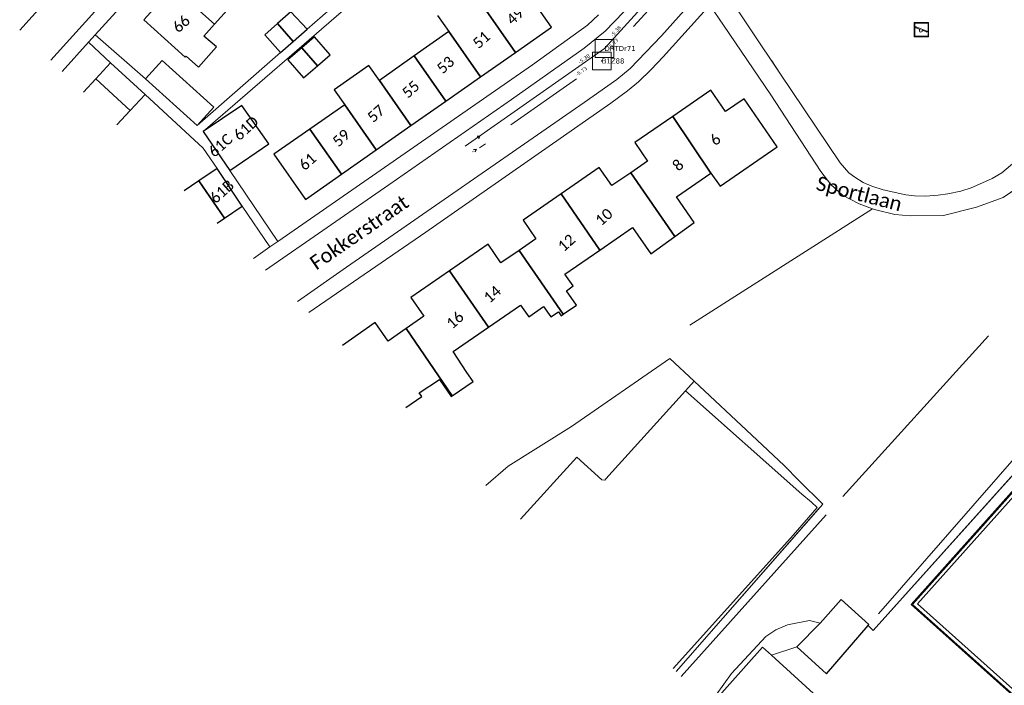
# Model space of a CAD drawing. Header units: metres. Extents: x 113074 to 114313, y 482627 to 483855.
# Tile 3 of 78: x 113647 to 113784, y 482833 to 482925. Entities that reach past the tile are written whole.
import ezdxf
from ezdxf.enums import TextEntityAlignment as Align

# ---------------------------------------------------------------- set-up
doc = ezdxf.new("R2010")
doc.units = ezdxf.units.M
doc.header["$MEASUREMENT"] = 0
doc.linetypes.add('DGN Style 2', pattern=[50.429501, 30.257701, -20.1718])
doc.linetypes.add('DGN Style 6', pattern=[30.473618, 0.016022, -6.408752, 11.215317, -6.408752, 0.016022, -6.408752])
for name, color, linetype, lineweight in [('BGT-Lijnen - BTD Groenvoorziening  bosplantsoen (v)', 94, 'Continuous', 13), ('BGT-Lijnen - BTD Groenvoorziening  gras- en kruidachtigen (v)', 94, 'Continuous', 13), ('BGT-Lijnen - BTD Groenvoorziening  heesters (v)', 94, 'Continuous', 13), ('BGT-Lijnen - Huisnummer overig (t)', 252, 'Continuous', 13), ('BGT-Lijnen - ORL Straatnaam (t)', 7, 'Continuous', 13), ('BGT-Lijnen - OTD Gesloten verharding  kunststof (v)', 7, 'Continuous', 13), ('BGT-Lijnen - OTD Open verharding  beton element (v)', 7, 'Continuous', 13), ('BGT-Lijnen - OTD Open verharding  tegels (v)', 7, 'Continuous', 13), ('BGT-Lijnen - OTD Open verharding (v)', 7, 'Continuous', 13), ('BGT-Lijnen - PND grondvlak pand (v_mv)', 1, 'Continuous', 13), ('BGT-Lijnen - SHD Hek (l)', 211, 'Continuous', 13), ('BGT-Lijnen - STM Speelvoorziening (p)', 7, 'Continuous', 13), ('BGT-Lijnen - WGD Parkeervlak (v)', 7, 'Continuous', 13), ('BGT-Lijnen - WGD Rijbaan - Lokale weg (v)', 7, 'Continuous', 13), ('BGT-Lijnen - WGD Voetpad (v)', 7, 'Continuous', 13), ('BGT-Lijnen - XXX Brandgang OTD (v)', 7, 'Continuous', 13), ('Riolering - BOBs', 7, 'Continuous', 13), ('Riolering - Drainage', 254, 'Continuous', 13), ('Riolering - Gemengd riool', 7, 'Continuous', 13), ('Riolering - KNOOP_NUMMER', 7, 'Continuous', 13), ('Riolering - KNOOP_RIOOLPUT', 7, 'Continuous', 13), ('Riolering - Level 63', 7, 'Continuous', 13), ('Riolering - Stroomrichting', 7, 'Continuous', 13)]:
    doc.layers.add(name, color=color, linetype=linetype, lineweight=lineweight)
doc.styles.add('Style-Calibri', font='calibri.ttf')
doc.styles.add('Style-Verdana', font='verdana.ttf')

# ---------------------------------------------------------------- blocks, each defined once
blk = doc.blocks.new('STM Speelvoorziening')
at = {"layer": 'BGT-Lijnen - STM Speelvoorziening (p)', "color": 30, "lineweight": 13, "flags": 128}
for points in [[(-93, -87), (-93, 88)], [(-88, 93), (88, 93)], [(-77, 28), (-17, 4)], [(-73, 40), (76, -20)], [(92, 88), (92, -87)], [(88, -92), (-88, -92)], [(11, -7), (71, -31)]]:
    blk.add_lwpolyline(points, dxfattribs=at)
at = {"layer": 'BGT-Lijnen - STM Speelvoorziening (p)', "color": 30, "lineweight": 13, "extrusion": (0, 0, -1)}
for centre, start, end in [((88, 88), 360, 90), ((-88, 88), 90, 180), ((88, -87), 270, 0), ((-88, -87), 180, 270)]:
    blk.add_arc(centre, 4.32, start, end, dxfattribs=at)
at = {"layer": 'BGT-Lijnen - STM Speelvoorziening (p)', "color": 30, "lineweight": 13}
for centre, radius, start, end in [((-76, 34), 6.15, 59.2233, 256.9778), ((-8, -13), 20.1, 118.3273, 269.9999), ((-8, -13), 20.1, 270, 17.8725), ((73, -26), 6.08, 246.3332, 69.8668)]:
    blk.add_arc(centre, radius, start, end, dxfattribs=at)
blk.add_3dface([(-100, 100), (100, 100), (100, -100), (-100, -100)], dxfattribs=at)
blk = doc.blocks.new('rioput')
at = {"layer": 'Riolering - Level 63', "linetype": 'Continuous', "lineweight": 13}
blk.add_3dface([(-1.29, 1.24), (1.29, 1.24), (1.29, -1.24), (-1.29, -1.24)], dxfattribs=at)

msp = doc.modelspace()

# ---------------------------------------------------------------- linework, layer by layer
at = {"layer": 'BGT-Lijnen - BTD Groenvoorziening  bosplantsoen (v)', "linetype": 'DGN Style 2', "lineweight": 13, "flags": 128}
for points in [[(113761.62, 482858.97), (113826.56, 482930.61), (113837.72, 482943.02)], [(113790.57, 482906.21), (113787.88, 482903.32), (113783.97, 482900.64)], [(113783.97, 482900.64), (113780.27, 482899.32), (113775.66, 482898.15)], [(113765.78, 482899.1), (113735.67, 482879.91), (113737.5, 482878.2)], [(113768.88, 482898.31), (113766.23, 482898.94), (113765.78, 482899.1)], [(113775.66, 482898.15), (113771, 482898.12), (113768.88, 482898.31)], [(113737.5, 482878.2), (113740.87, 482875.05), (113748.93, 482867.53)], [(113748.93, 482867.53), (113753.46, 482863.29), (113755.52, 482861.14)], [(113755.52, 482861.14), (113758.84, 482857.92), (113738.38, 482834.57)], [(113739.07, 482833.9), (113761.62, 482858.97)]]:
    msp.add_lwpolyline(points, dxfattribs=at)
at = {"layer": 'BGT-Lijnen - BTD Groenvoorziening  gras- en kruidachtigen (v)', "linetype": 'DGN Style 2', "lineweight": 13, "flags": 128}
for points in [[(113770.75, 482958.19), (113745, 482929.7), (113752.85, 482918.01)], [(113752.85, 482918.01), (113761.26, 482905.5), (113762.48, 482904.11)], [(113856.47, 482880.88), (113824.95, 482909.35), (113765.27, 482841.11)], [(113783.82, 482904.08), (113786.24, 482906.13), (113787.58, 482907.4)], [(113762.48, 482904.11), (113763.28, 482903.51), (113764.46, 482902.77)], [(113781.13, 482902.68), (113782.46, 482903.32), (113783.82, 482904.08)], [(113764.46, 482902.77), (113765.68, 482902.25), (113767.23, 482901.71)], [(113778.07, 482901.56), (113779.51, 482902), (113781.13, 482902.68)], [(113767.23, 482901.71), (113770.4, 482901.03), (113771.62, 482900.88)], [(113771.62, 482900.88), (113773.17, 482900.84), (113774.91, 482900.97)], [(113774.91, 482900.97), (113776.26, 482901.15), (113778.07, 482901.56)], [(113765.86, 482840.3), (113819.43, 482899.91), (113902.35, 482825.72)], [(113765.27, 482841.11), (113765.15, 482840.98), (113765.86, 482840.3)]]:
    msp.add_lwpolyline(points, dxfattribs=at)
at = {"layer": 'BGT-Lijnen - BTD Groenvoorziening  heesters (v)', "linetype": 'DGN Style 2', "lineweight": 13, "flags": 128}
for points in [[(113737.5, 482878.2), (113723.75, 482868.71), (113714.95, 482863.2)], [(113739.69, 482873.71), (113740.87, 482875.05), (113737.5, 482878.2)], [(113748.93, 482867.53), (113740.87, 482875.05), (113739.69, 482873.71)], [(113728.4, 482861.26), (113728.57, 482861.42), (113739.69, 482873.71)], [(113739.69, 482873.71), (113755.91, 482859.32), (113757.27, 482858.18)], [(113753.46, 482863.29), (113748.93, 482867.53)], [(113716.64, 482855.8), (113724.52, 482864.47)], [(113724.52, 482864.47), (113728, 482861.29), (113728.4, 482861.26)], [(113714.95, 482863.2), (113711.84, 482860.49)], [(113758.84, 482857.92), (113755.52, 482861.14), (113753.46, 482863.29)], [(113757.27, 482858.18), (113758.02, 482857.46), (113754.68, 482853.56)], [(113738.38, 482834.57), (113758.84, 482857.92)], [(113754.68, 482853.56), (113739.69, 482836.9), (113737.97, 482834.97)]]:
    msp.add_lwpolyline(points, dxfattribs=at)
at = {"layer": 'BGT-Lijnen - ORL Straatnaam (t)', "linetype": 'Continuous', "lineweight": 13, "flags": 128}
msp.add_lwpolyline([(113710.94, 482907.57), (113711.77, 482908.12)], dxfattribs=at)
at = {"layer": 'BGT-Lijnen - OTD Gesloten verharding  kunststof (v)', "linetype": 'Continuous', "lineweight": 13, "flags": 128}
msp.add_lwpolyline([(113819.47, 482897), (113772.03, 482843.99), (113851.92, 482772.57)], dxfattribs=at)
at = {"layer": 'BGT-Lijnen - OTD Open verharding  beton element (v)', "linetype": 'Continuous', "lineweight": 13, "flags": 128}
for points in [[(113819.48, 482897.73), (113771.34, 482843.93), (113851.92, 482771.82)], [(113851.92, 482772.57), (113772.03, 482843.99), (113819.47, 482897)]]:
    msp.add_lwpolyline(points, dxfattribs=at)
at = {"layer": 'BGT-Lijnen - OTD Open verharding  tegels (v)', "linetype": 'Continuous', "lineweight": 13, "flags": 128}
for points in [[(113902.35, 482825.72), (113819.43, 482899.91), (113765.86, 482840.3)], [(113851.92, 482771.82), (113771.34, 482843.93), (113819.48, 482897.73)], [(113765.15, 482840.98), (113759.33, 482834.25), (113755.19, 482838.02)], [(113765.86, 482840.3), (113765.15, 482840.98)], [(113755.19, 482838.02), (113751.68, 482836.84), (113760.18, 482829.07)]]:
    msp.add_lwpolyline(points, dxfattribs=at)
at = {"layer": 'BGT-Lijnen - OTD Open verharding (v)', "linetype": 'Continuous', "lineweight": 13, "flags": 128}
for points in [[(113758.45, 482841.3), (113756.98, 482841.7), (113753.91, 482841.07)], [(113753.91, 482841.07), (113752.29, 482840.4), (113750.9, 482839.47)], [(113751.68, 482836.84), (113755.19, 482838.02), (113758.45, 482841.3)], [(113750.9, 482839.47), (113746.1, 482834.29), (113743.94, 482831.31)], [(113743.2, 482829.86), (113750.43, 482837.96), (113751.68, 482836.84)]]:
    msp.add_lwpolyline(points, dxfattribs=at)
at = {"layer": 'BGT-Lijnen - PND grondvlak pand (v_mv)', "linetype": 'Continuous', "lineweight": 25, "flags": 128}
for points in [[(113672.14, 482934.42), (113668.18, 482929.99), (113673.98, 482924.81)], [(113673.98, 482924.81), (113677.94, 482929.23), (113672.14, 482934.42)], [(113673.98, 482924.81), (113668.18, 482929.99), (113664.09, 482925.42)], [(113715.94, 482920.89), (113720.96, 482924.41), (113716.97, 482930.1)], [(113713.97, 482928.89), (113711.54, 482927.18), (113715.94, 482920.89)], [(113711.09, 482917.5), (113715.94, 482920.89), (113711.54, 482927.18)], [(113664.09, 482925.42), (113669.88, 482920.23), (113670.01, 482920.37)], [(113686.9, 482924.14), (113684.61, 482926.54), (113682.78, 482924.92)], [(113705.1, 482926.04), (113706.68, 482923.78), (113711.09, 482917.5)], [(113674.24, 482921.65), (113672.49, 482923.14), (113673.98, 482924.81)], [(113682.78, 482924.92), (113680.98, 482923.32), (113683.19, 482920.87)], [(113683.19, 482920.87), (113684.96, 482922.43), (113682.78, 482924.92)], [(113682.78, 482924.92), (113684.96, 482922.43), (113686.9, 482924.14)], [(113690.09, 482920.54), (113687.93, 482923.04), (113686.16, 482921.51)], [(113706.68, 482923.78), (113701.83, 482920.39), (113706.24, 482914.1)], [(113706.24, 482914.1), (113711.09, 482917.5), (113706.68, 482923.78)], [(113670.01, 482920.37), (113671.73, 482918.84), (113674.24, 482921.65)], [(113686.16, 482921.51), (113684.22, 482919.83), (113686.38, 482917.34)], [(113686.38, 482917.34), (113688.32, 482919.02), (113686.16, 482921.51)], [(113686.16, 482921.51), (113688.32, 482919.02), (113690.09, 482920.54)], [(113701.83, 482920.39), (113696.98, 482916.99), (113701.38, 482910.7)], [(113701.38, 482910.7), (113706.24, 482914.1), (113701.83, 482920.39)], [(113659.48, 482919.45), (113657.41, 482917.2), (113662.2, 482912.77)], [(113662.2, 482912.77), (113664.28, 482915.03), (113659.48, 482919.45)], [(113673.87, 482913.27), (113666.67, 482919.76), (113664.35, 482917.18)], [(113696.98, 482916.99), (113695.52, 482919.07), (113690.67, 482915.67)], [(113657.41, 482917.2), (113655.69, 482915.33)], [(113660.36, 482910.77), (113662.2, 482912.77), (113657.41, 482917.2)], [(113664.35, 482917.18), (113671.55, 482910.69), (113673.87, 482913.27)], [(113696.53, 482907.3), (113701.38, 482910.7), (113696.98, 482916.99)], [(113690.67, 482915.67), (113692.13, 482913.59), (113696.53, 482907.3)], [(113743.23, 482915.62), (113737.91, 482911.96), (113743.19, 482904.05)], [(113745.27, 482912.64), (113743.23, 482915.62)], [(113752.45, 482907.7), (113747.84, 482914.41), (113745.27, 482912.64)], [(113681.56, 482908.14), (113677.79, 482913.5), (113672.4, 482909.84)], [(113692.13, 482913.59), (113687.27, 482910.19), (113691.68, 482903.91)], [(113691.68, 482903.91), (113696.53, 482907.3), (113692.13, 482913.59)], [(113737.91, 482911.96), (113732.59, 482908.31), (113734.37, 482905.71)], [(113738.4, 482900.76), (113743.19, 482904.05), (113737.91, 482911.96)], [(113687.27, 482910.19), (113682.26, 482906.68), (113686.66, 482900.39)], [(113686.66, 482900.39), (113691.68, 482903.91), (113687.27, 482910.19)], [(113672.4, 482909.84), (113676.13, 482904.4), (113681.56, 482908.14)], [(113743.19, 482904.05), (113744.5, 482902.23), (113752.45, 482907.7)], [(113727.65, 482904.84), (113722.33, 482901.17), (113727.74, 482893.33)], [(113732.03, 482904.11), (113729.39, 482902.32), (113727.65, 482904.84)], [(113734.37, 482905.71), (113732.03, 482904.11), (113738.18, 482895.22)], [(113674.34, 482904.68), (113671.8, 482902.96), (113675.36, 482897.79)], [(113675.36, 482897.79), (113677.85, 482899.47), (113674.34, 482904.68)], [(113734.83, 482892.79), (113738.18, 482895.22), (113732.03, 482904.11)], [(113671.8, 482902.96), (113669.76, 482901.58)], [(113674.35, 482897.1), (113675.36, 482897.79), (113671.8, 482902.96)], [(113722.33, 482901.17), (113717.02, 482897.51), (113718.81, 482894.91)], [(113722.85, 482889.96), (113727.74, 482893.33), (113722.33, 482901.17)], [(113738.18, 482895.22), (113740.89, 482897.19), (113738.4, 482900.76)], [(113727.74, 482893.33), (113732.28, 482896.46), (113734.83, 482892.79)], [(113712.13, 482894.14), (113706.75, 482890.43), (113712.18, 482882.56)], [(113716.45, 482893.29), (113713.92, 482891.55), (113712.13, 482894.14)], [(113718.81, 482894.91), (113716.45, 482893.29), (113722.63, 482884.38)], [(113722.33, 482884.17), (113722.63, 482884.38), (113716.45, 482893.29)], [(113712.18, 482882.56), (113706.75, 482890.43), (113701.37, 482886.72)], [(113723.09, 482887.63), (113724, 482888.32), (113722.85, 482889.96)], [(113722.63, 482884.38), (113724.49, 482885.66), (113723.09, 482887.63)], [(113701.37, 482886.72), (113703.18, 482884.1), (113700.69, 482882.39)], [(113712.18, 482882.56), (113716.68, 482885.66), (113717.82, 482884.01)], [(113717.82, 482884.01), (113719.85, 482885.45), (113720.9, 482884.04)], [(113720.9, 482884.04), (113721.96, 482884.7), (113722.33, 482884.17)], [(113696.4, 482883.22), (113691.82, 482880.04)], [(113700.69, 482882.39), (113698.18, 482880.65), (113696.4, 482883.22)], [(113706.99, 482872.91), (113707.12, 482873.01), (113700.69, 482882.39)], [(113700.69, 482882.39), (113707.12, 482873.01), (113710.04, 482875.01)], [(113707.26, 482879.17), (113712.18, 482882.56)], [(113710.04, 482875.01), (113709.17, 482876.26), (113707.26, 482879.17)], [(113702.53, 482873.44), (113705.34, 482875.28), (113706.99, 482872.91)], [(113700.68, 482871.39), (113702.89, 482872.91), (113702.53, 482873.44)], [(113765.27, 482841.11), (113761.39, 482844.6), (113758.45, 482841.3)], [(113758.45, 482841.3), (113755.19, 482838.02), (113759.33, 482834.25)], [(113759.33, 482834.25), (113765.15, 482840.98), (113765.27, 482841.11)], [(113751.68, 482836.84), (113750.43, 482837.96), (113743.2, 482829.86)], [(113760.18, 482829.07), (113751.68, 482836.84)]]:
    msp.add_lwpolyline(points, dxfattribs=at)
at = {"layer": 'BGT-Lijnen - SHD Hek (l)', "linetype": 'Continuous', "lineweight": 13, "flags": 128}
msp.add_lwpolyline([(113851.99, 482771.66), (113900.26, 482825.71), (113819.43, 482897.9), (113771.15, 482843.91), (113851.99, 482771.66)], dxfattribs=at)
at = {"layer": 'BGT-Lijnen - WGD Parkeervlak (v)', "linetype": 'Continuous', "lineweight": 13, "flags": 128}
for points in [[(113739.69, 482873.71), (113728.57, 482861.42), (113728.4, 482861.26)], [(113757.27, 482858.18), (113755.91, 482859.32), (113739.69, 482873.71)], [(113724.52, 482864.47), (113716.64, 482855.8)], [(113728.4, 482861.26), (113728, 482861.29), (113724.52, 482864.47)], [(113754.68, 482853.56), (113758.02, 482857.46), (113757.27, 482858.18)], [(113737.97, 482834.97), (113739.69, 482836.9), (113754.68, 482853.56)]]:
    msp.add_lwpolyline(points, dxfattribs=at)
at = {"layer": 'BGT-Lijnen - WGD Rijbaan - Lokale weg (v)', "linetype": 'Continuous', "lineweight": 13, "flags": 128}
for points in [[(113651.12, 482919.79), (113692.85, 482965.94)], [(113660.59, 482939.28), (113646.79, 482924.01)], [(113735.5, 482931.49), (113732.36, 482927.9), (113728.49, 482923.86)], [(113731.95, 482918.64), (113736.35, 482923.22), (113741.05, 482928.54)], [(113728.49, 482923.86), (113725.56, 482921.49), (113715.42, 482914.32)], [(113725.52, 482913.88), (113730.1, 482917.12), (113731.95, 482918.64)], [(113715.42, 482914.32), (113698.31, 482902.42), (113681.1, 482890.51)], [(113685.53, 482886.18), (113692.39, 482890.95), (113725.52, 482913.88)]]:
    msp.add_lwpolyline(points, dxfattribs=at)
at = {"layer": 'BGT-Lijnen - WGD Voetpad (v)', "linetype": 'Continuous', "lineweight": 13, "flags": 128}
for points in [[(113692.85, 482965.94), (113651.12, 482919.79)], [(113657.3, 482923.35), (113666.96, 482933.94), (113684.26, 482953.23)], [(113753.57, 482942.35), (113741.05, 482928.54), (113736.35, 482923.22)], [(113646.79, 482924.01), (113660.59, 482939.28)], [(113752.85, 482918.01), (113745, 482929.7), (113743.07, 482927.49)], [(113725.56, 482921.49), (113728.49, 482923.86), (113732.36, 482927.9)], [(113736.58, 482920.28), (113743.07, 482927.49)], [(113743.07, 482927.49), (113744.96, 482924.7), (113751.56, 482914.95)], [(113727.55, 482926.14), (113726, 482924.68), (113718.34, 482919.17)], [(113656.39, 482922.3), (113657.33, 482923.33), (113657.3, 482923.35)], [(113736.35, 482923.22), (113731.95, 482918.64), (113730.1, 482917.12)], [(113652.7, 482918.24), (113656.39, 482922.3), (113656.39, 482922.3)], [(113698.31, 482902.42), (113715.42, 482914.32), (113725.56, 482921.49)], [(113733.1, 482916.77), (113734.89, 482918.48), (113736.58, 482920.28)], [(113718.34, 482919.17), (113682.8, 482894.52), (113681.7, 482893.77)], [(113730.1, 482917.12), (113725.52, 482913.88), (113692.39, 482890.95)], [(113762.48, 482904.11), (113761.26, 482905.5), (113752.85, 482918.01)], [(113729.26, 482913.81), (113731.57, 482915.53), (113733.1, 482916.77)], [(113751.56, 482914.95), (113758.55, 482904.28), (113759.94, 482902.45)], [(113687.14, 482884.61), (113703.44, 482895.84), (113729.26, 482913.81)], [(113786.24, 482906.13), (113783.82, 482904.08), (113782.46, 482903.32)], [(113763.28, 482903.51), (113762.48, 482904.11)], [(113765.68, 482902.25), (113764.46, 482902.77), (113763.28, 482903.51)], [(113782.46, 482903.32), (113781.13, 482902.68), (113779.51, 482902)], [(113681.1, 482890.51), (113698.31, 482902.42)], [(113759.94, 482902.45), (113761.56, 482900.99), (113763.91, 482899.76)], [(113770.4, 482901.03), (113767.23, 482901.71), (113765.68, 482902.25)], [(113779.51, 482902), (113778.07, 482901.56), (113776.26, 482901.15)], [(113780.27, 482899.32), (113783.97, 482900.64), (113787.88, 482903.32)], [(113773.17, 482900.84), (113771.62, 482900.88), (113770.4, 482901.03)], [(113776.26, 482901.15), (113774.91, 482900.97), (113773.17, 482900.84)], [(113763.91, 482899.76), (113765.78, 482899.1), (113766.23, 482898.94)], [(113771, 482898.12), (113775.66, 482898.15), (113780.27, 482899.32)], [(113766.23, 482898.94), (113768.88, 482898.31), (113771, 482898.12)], [(113681.7, 482893.77), (113679.41, 482892.16)], [(113692.39, 482890.95), (113685.53, 482886.18)]]:
    msp.add_lwpolyline(points, dxfattribs=at)
at = {"layer": 'BGT-Lijnen - XXX Brandgang OTD (v)', "linetype": 'Continuous', "lineweight": 13, "flags": 128}
for points in [[(113693.81, 482930.14), (113692.25, 482928.8), (113686.9, 482924.14)], [(113676.13, 482904.4), (113672.4, 482909.84), (113693.34, 482927.97)], [(113686.9, 482924.14), (113684.96, 482922.43), (113683.19, 482920.87)], [(113664.35, 482917.18), (113657.33, 482923.33), (113656.39, 482922.3)], [(113656.39, 482922.3), (113659.48, 482919.45), (113664.28, 482915.03)], [(113683.19, 482920.87), (113671.55, 482910.69), (113664.35, 482917.18)], [(113664.28, 482915.03), (113672.41, 482907.54), (113674.34, 482904.68)], [(113674.34, 482904.68), (113677.85, 482899.47), (113681.7, 482893.77)], [(113681.7, 482893.77), (113682.8, 482894.52), (113676.13, 482904.4)]]:
    msp.add_lwpolyline(points, dxfattribs=at)
at = {"layer": 'Riolering - Drainage', "linetype": 'Continuous', "lineweight": 13, "flags": 128}
for points in [[(113757.67, 482953.74), (113728.37, 482921.43)], [(113728.37, 482921.43), (113708.94, 482907.81)]]:
    msp.add_lwpolyline(points, dxfattribs=at)
at = {"layer": 'Riolering - Gemengd riool', "color": 94, "linetype": 'DGN Style 6', "lineweight": 13, "flags": 128}
for points in [[(113728, 482919.69), (113757.57, 482951.87)], [(113709.97, 482907.03), (113728, 482919.69)]]:
    msp.add_lwpolyline(points, dxfattribs=at)
at = {"layer": 'Riolering - KNOOP_RIOOLPUT', "color": 7, "linetype": 'Continuous', "lineweight": 13}
for p in [(113728.37, 482921.43), (113728, 482919.69)]:
    msp.add_point(p, dxfattribs=at)
at = {"layer": 'Riolering - Stroomrichting', "color": 30, "linetype": 'Continuous', "lineweight": 25, "flags": 128}
for points in [[(113710.6, 482909.22), (113710.99, 482909.25)], [(113710.83, 482908.89), (113710.99, 482909.25)], [(113710.1, 482907.37), (113710.5, 482907.41)], [(113710.33, 482907.04), (113710.5, 482907.41)]]:
    msp.add_lwpolyline(points, dxfattribs=at)

# ---------------------------------------------------------------- block references
at = {"layer": 'BGT-Lijnen - STM Speelvoorziening (p)', "color": 7, "linetype": 'Continuous', "lineweight": 13, "xscale": 0.01, "yscale": 0.01}
msp.add_blockref('STM Speelvoorziening', (113772.59, 482924.05), dxfattribs=at)
at = {"layer": 'Riolering - Level 63', "linetype": 'Continuous', "lineweight": 13}
for p in [(113728.37, 482921.43), (113728, 482919.69)]:
    msp.add_blockref('rioput', p, dxfattribs=at)

# ---------------------------------------------------------------- texts
at = {"layer": 'BGT-Lijnen - Huisnummer overig (t)', "linetype": 'Continuous', "lineweight": 13, "style": 'Style-Calibri'}
for s, p in [('49', (113715.9, 482925.95)), ('66', (113669.32, 482924.87)), ('51', (113711.2, 482922.66)), ('53', (113706.19, 482919.15)), ('55', (113701.34, 482915.75)), ('57', (113696.5, 482912.36)), ('61D', (113678.35, 482910.32)), ('61C', (113674.79, 482907.93)), ('59', (113691.64, 482908.96)), ('6', (113743.82, 482908.74)), ('61', (113686.94, 482905.67)), ('8', (113738.63, 482905.18)), ('61B', (113674.98, 482901.49)), ('10', (113728.29, 482897.95)), ('12', (113723.07, 482894.35)), ('14', (113712.72, 482887.17)), ('16', (113707.52, 482883.58))]:
    msp.add_text(s, height=1.5, rotation=41.85, dxfattribs=at).set_placement(p, align=Align.MIDDLE_CENTER)
at = {"layer": 'BGT-Lijnen - ORL Straatnaam (t)', "color": 7, "linetype": 'Continuous', "lineweight": 13, "style": 'Style-Calibri'}
for s, rotation, p in [('Sportlaan', 345.5218, (113763.91, 482901.2)), ('Fokkerstraat', 34.6401, (113694.15, 482895.81))]:
    msp.add_text(s, height=2, rotation=rotation, dxfattribs=at).set_placement(p, align=Align.MIDDLE_CENTER)
at = {"layer": 'Riolering - BOBs', "color": 7, "linetype": 'Continuous', "lineweight": 13, "style": 'Style-Verdana'}
for s, rotation, p in [('-5.38', 47.7967, (113730.14, 482923.68)), ('-5.73', 47.4315, (113729.78, 482921.92)), ('-5.38', 35.0131, (113725.68, 482919.79)), ('-5.73', 35.0648, (113725.3, 482918.04))]:
    msp.add_text(s, height=0.5, rotation=rotation, dxfattribs=at).set_placement(p, align=Align.CENTER)
at = {"layer": 'Riolering - KNOOP_NUMMER', "color": 7, "linetype": 'Continuous', "lineweight": 13, "style": 'Style-Verdana'}
for s, p in [('DRTDr71', (113728.37, 482921.43)), ('B1Z88', (113728, 482919.69))]:
    msp.add_text(s, height=0.7, dxfattribs=at).set_placement(p, align=Align.MIDDLE_LEFT)

doc.saveas('drawing.dxf')
